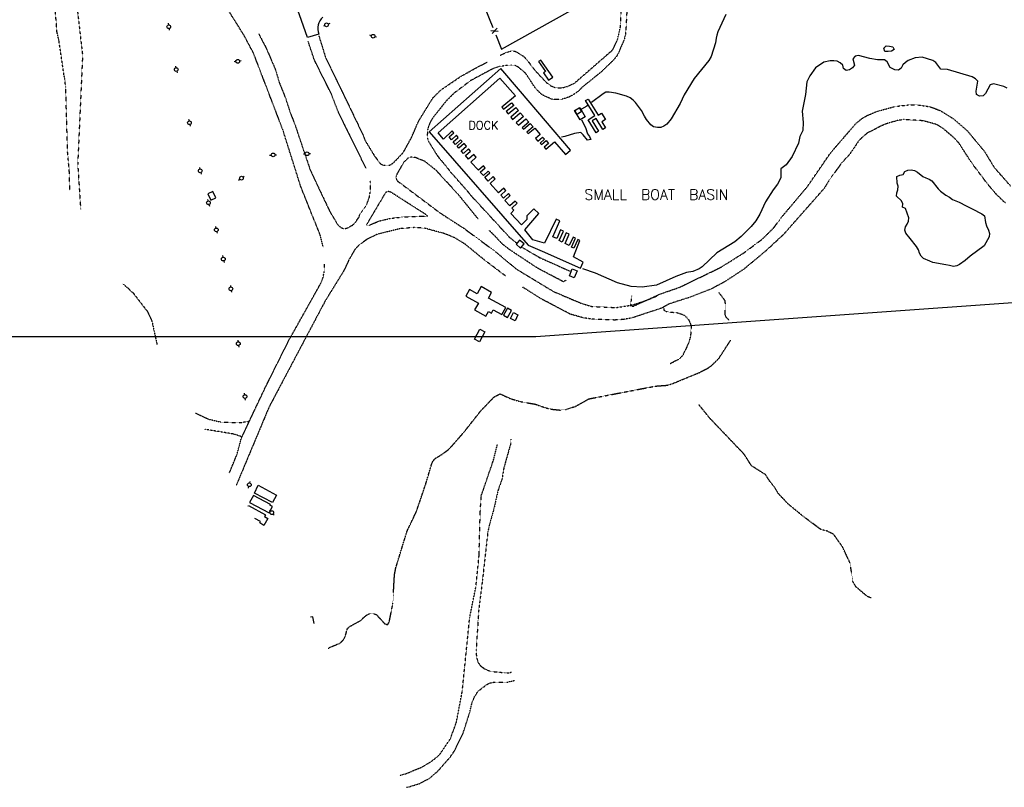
# Model space of a CAD drawing. Header units: feet. Extents: x 0 to 208040, y 0 to 211214.
# Tile 2 of 71: x 193364 to 195752, y 187718 to 189579. Entities that reach past the tile are written whole.
import ezdxf
from ezdxf.enums import TextEntityAlignment as Align

# ---------------------------------------------------------------- set-up
doc = ezdxf.new("R2010")
doc.units = ezdxf.units.FT
doc.header["$LTSCALE"] = 0.5
doc.header["$MEASUREMENT"] = 0
doc.header["$XCLIPFRAME"] = 0
doc.linetypes.add('HIDDEN2', pattern=[0.1875, 0.125, -0.0625])
doc.linetypes.add('PHANTOM2', pattern=[1.25, 0.625, -0.125, 0.125, -0.125, 0.125, -0.125])
doc.layers.get('0').update_dxf_attribs({"linetype": 'CONTINUOUS'})
for name, color, linetype in [('COAST', 5, 'CONTINUOUS'), ('DOCK-SEAWALL', 11, 'CONTINUOUS'), ('DOCK-T', 11, 'CONTINUOUS'), ('FENCE', 11, 'CONTINUOUS'), ('image', 7, 'CONTINUOUS'), ('LAKE', 11, 'CONTINUOUS'), ('MA-BLDG', 11, 'CONTINUOUS'), ('MI-BLDG', 11, 'CONTINUOUS'), ('MISC-OBJECT', 11, 'CONTINUOUS'), ('R-DIRT', 11, 'HIDDEN2'), ('R-PAVED', 11, 'CONTINUOUS'), ('STREAM', 11, 'PHANTOM2')]:
    doc.layers.add(name, color=color, linetype=linetype)
doc.styles.add('NOTES', font='ROMANS')
picture_1 = doc.add_image_def('image1.jpg', size_in_pixel=(2000, 2400))

# ---------------------------------------------------------------- blocks, each defined once
blk = doc.blocks.new('FENCTICK', base_point=(196004.4, 202230.9))
for p, q in [((196000.4, 202222.9), (196008.4, 202238.9)), ((196008.4, 202222.9), (196000.4, 202238.9))]:
    blk.add_line(p, q)
blk = doc.blocks.new('ELECPOLE')
for p, q in [((-8.5, 0), (-4.5, 0)), ((4.5, 0), (8.5, 0))]:
    blk.add_line(p, q)
blk.add_circle((0, 0), 4.5)

msp = doc.modelspace()

# ---------------------------------------------------------------- linework, layer by layer
at = {"layer": 'COAST'}
for points, elevation in [([(195076.6, 189591.5), (195057, 189549.1), (195054.5, 189541.4), (195053, 189533.5), (195052, 189522.3), (195041.4, 189489.5), (195035.5, 189480), (195000, 189435.8), (194976, 189396), (194965.8, 189375), (194943.7, 189338), (194933.4, 189325.1), (194926.6, 189320.4), (194918.8, 189317.4), (194910.9, 189317), (194901.6, 189319), (194895, 189323.8), (194884.3, 189336.9), (194879.4, 189344.3), (194872.3, 189358.8), (194857.7, 189378.2), (194851.7, 189383.7), (194844.8, 189388.8), (194835.9, 189393.1), (194809.7, 189400.7), (194793.8, 189403.1), (194785.9, 189403.2), (194778.9, 189399.1), (194750.6, 189377.7)], 5.5), ([(195758.8, 189412.7), (195751.1, 189416.8), (195726.2, 189422.7), (195718, 189421), (195706.7, 189399.3), (195700.6, 189394.1), (195692.2, 189393.4), (195685, 189396.9), (195684.1, 189405.1), (195688.2, 189429.3), (195682.2, 189434.9), (195674, 189439.7), (195614.5, 189457.6), (195598.2, 189458.7), (195586.1, 189474.5), (195579, 189479.3), (195552.6, 189487.7), (195536.3, 189486.4), (195518.9, 189479.3), (195512.1, 189474.9), (195506.3, 189468.9), (195501.7, 189461), (195495.2, 189455.8), (195486.8, 189457), (195475, 189462.8), (195468.1, 189476.3), (195461.5, 189481.1), (195444.9, 189481.1), (195425.6, 189484.4), (195398.4, 189491.8), (195390.2, 189489.8), (195384.7, 189484), (195388.4, 189468.4), (195383.6, 189461.8), (195376.3, 189457.4), (195368.3, 189455.2), (195362.2, 189460.4), (195360.3, 189468.2), (195354.2, 189474), (195346.6, 189478), (195338.5, 189478.9), (195330.1, 189479.1), (195314.4, 189475.4), (195294, 189461.9), (195280.5, 189442.4), (195272.9, 189427.8), (195270.1, 189397.4), (195261.6, 189356.6), (195264.5, 189329.7), (195263.5, 189310.1), (195256.2, 189295.2), (195252.6, 189279.3), (195237.4, 189247.3), (195222.9, 189226.4), (195209.9, 189216.6), (195209.9, 189195.3), (195201.8, 189179.9), (195191.1, 189165.7), (195173.2, 189136.9), (195159.1, 189106.9), (195149.1, 189090.9), (195138.2, 189076.9), (195114.2, 189052.6), (195098.9, 189040.3), (195054.5, 189013), (195019.2, 188979.5), (195012.4, 188974.9), (194996.9, 188968.5), (194981, 188965.6), (194955.8, 188956.1), (194908.6, 188934.8), (194873.7, 188930.2), (194847.3, 188932), (194814.1, 188940.7), (194760.3, 188963.8), (194729.9, 188974.7)], 5.8), ([(194743.3, 189372.2), (194739.4, 189369.2), (194726.8, 189361.7)], 5.5), ([(194726.2, 189336), (194736.1, 189317.4), (194741.3, 189301.9), (194745.7, 189295.1), (194749.1, 189287.9), (194741.1, 189286.7), (194731, 189299.5), (194725.2, 189305.1), (194709.3, 189302.7), (194686.4, 189295.1), (194678.2, 189294)], 5.5)]:
    msp.add_lwpolyline(points, dxfattribs=dict(at, elevation=elevation))
at = {"layer": 'COAST', "elevation": 6.6}
msp.add_lwpolyline([(195485.3, 189506.4), (195478.5, 189502), (195470.6, 189501.1), (195462.7, 189501.8), (195459.7, 189509.3), (195465.5, 189514.8), (195473.6, 189514.6), (195481.4, 189512.4)], close=True, dxfattribs=at)
at = {"layer": 'DOCK-SEAWALL'}
msp.add_lwpolyline([(194578.3, 189404.1), (194530.7, 189460), (194357.1, 189306.3), (194597.4, 189031.9), (194631.2, 189017.4), (194724.4, 188976), (194730.6, 188991.1), (194706.9, 189003.8), (194722.3, 189043.6), (194717.9, 189045.6), (194708.4, 189024.5), (194702.5, 189027.1), (194712.3, 189048.9), (194706.1, 189051.7), (194696.8, 189031.1), (194686.8, 189035.6), (194697, 189058.3), (194689.7, 189061.5), (194679.8, 189039.5), (194672.2, 189042.9), (194682.7, 189066.2), (194675.9, 189069.3), (194666.4, 189048.2), (194656.9, 189052.5), (194674.1, 189090.7), (194665.3, 189094.6), (194636.8, 189037), (194608.9, 189044.7), (194588.8, 189069.2), (194623.2, 189108.4), (194610.7, 189119.7), (194593.8, 189102.7), (194593.8, 189094.1), (194580.8, 189081.4), (194555.1, 189108.6), (194562.2, 189116.6), (194557.5, 189121.9), (194570.2, 189133.4), (194565.5, 189138.6), (194552.7, 189127), (194540.6, 189140.4), (194553.6, 189152.2), (194549.4, 189156.8), (194537.2, 189145.8), (194530.7, 189153), (194543.2, 189164.3), (194538, 189170.1), (194525.3, 189158.6), (194504.9, 189181.1), (194517.5, 189192.4), (194512.4, 189198.1), (194500.5, 189187.4), (194492.3, 189196.4), (194504.3, 189207.2), (194500.5, 189211.4), (194488.6, 189200.7), (194481, 189209.1), (194492.9, 189219.8), (194488.7, 189224.5), (194476.4, 189213.4), (194458.2, 189233.5), (194471.1, 189245.2), (194465.1, 189251.9), (194452.6, 189240.5), (194444.9, 189249.1), (194457.1, 189260.1), (194452.2, 189265.5), (194440, 189254.4), (194434.6, 189260.4), (194447.5, 189272.1), (194441.8, 189278.4), (194429.2, 189267.1), (194424.8, 189272), (194437.4, 189283.3), (194433.5, 189287.6), (194420.9, 189276.2), (194415.6, 189282.1), (194427.8, 189293.2), (194423.1, 189298.4), (194411.3, 189287.7), (194405.5, 189294.2), (194416.9, 189304.5), (194412.7, 189309.1), (194392.2, 189289.2), (194379.2, 189304.5), (194528.8, 189436.5), (194566.4, 189393.9), (194533.4, 189366.8), (194537.4, 189361.5), (194557.1, 189376.9), (194562.2, 189370.9), (194543.7, 189355.6), (194548.5, 189350.1), (194567, 189366), (194573.8, 189358.1), (194555.1, 189342), (194559.4, 189337), (194578.1, 189353.1), (194586.1, 189343.8), (194568.4, 189328.5), (194573.5, 189322.5), (194591.9, 189338.2), (194599.1, 189329.9), (194582.9, 189316.5), (194585.8, 189312.9), (194602.1, 189326.7), (194609, 189318.8), (194594.4, 189305.8), (194597.4, 189302.3), (194613.4, 189315.3), (194626.1, 189300.4), (194614.7, 189290.5), (194620.5, 189283.8), (194632.3, 189294), (194636.8, 189288.8), (194626, 189279.5), (194629.5, 189275.6), (194640.8, 189285.3), (194646.8, 189278.4), (194636.2, 189269.3), (194640.4, 189264.3), (194661.5, 189282.4), (194687.9, 189251.8), (194700.2, 189262.4), (194578.3, 189404.1)], close=True, dxfattribs=at)
for points, elevation in [([(194742.7, 189386), (194767, 189346.9), (194775.1, 189351.9), (194784.5, 189336.7), (194775.7, 189331.1), (194784.7, 189316.6), (194778.4, 189312.7), (194762, 189339), (194752.6, 189333.1), (194768.1, 189308.2), (194761.9, 189304.4), (194742.5, 189335.7), (194759.1, 189346), (194736.6, 189382.3)], 10), ([(194723.3, 189335.7), (194709.9, 189358.1), (194722.2, 189365.5), (194735.7, 189343.1)], 8.7)]:
    msp.add_lwpolyline(points, close=True, dxfattribs=dict(at, elevation=elevation))
at = {"layer": 'FENCE', "elevation": 16}
for points in [[(194460.9, 189686.1), (194511.5, 189559.5)], [(194518.5, 189542), (194532.3, 189507.2), (194700.6, 189600.7)]]:
    msp.add_lwpolyline(points, dxfattribs=at)
at = {"layer": 'LAKE', "elevation": 42.5}
msp.add_lwpolyline([(195512.4, 189120.7), (195505.2, 189123.9), (195505.6, 189132), (195502.6, 189139.5), (195491, 189150.6), (195491.2, 189158.5), (195493.9, 189166.2), (195494.3, 189174.6), (195492.6, 189182.6), (195491.5, 189198.6), (195499.1, 189201.9), (195507, 189203.4), (195510.8, 189210.6), (195518.3, 189214.1), (195526.2, 189214.3), (195534.2, 189212.6), (195541.4, 189208.8), (195554.3, 189198.2), (195561.5, 189195), (195569.7, 189192.2), (195576.6, 189187.9), (195592, 189168.8), (195597.5, 189163), (195603.8, 189157.7), (195610.6, 189152.9), (195618.8, 189148.3), (195626.7, 189142.9), (195642.9, 189135.8), (195659.3, 189126.9), (195674.4, 189120.1), (195697.7, 189108), (195704.3, 189102.7), (195706.9, 189086.5), (195708.9, 189078.5), (195713.9, 189068), (195716.4, 189060.6), (195715.5, 189052.5), (195703.1, 189030.2), (195669.6, 189005.1), (195657.5, 188994.4), (195643.7, 188985.3), (195636.7, 188981.5), (195628.5, 188980.6), (195618.9, 188982.3), (195610.6, 188984.6), (195579.1, 188990.3), (195571.3, 188992.8), (195555.9, 188999.6), (195550.1, 189005.1), (195546.5, 189012.7), (195544, 189020.4), (195539.2, 189028.8), (195523.9, 189048.4), (195513.2, 189060.8), (195510.7, 189068.5), (195512.1, 189076.3), (195516.9, 189082.6), (195519.9, 189090.1), (195520.3, 189098.2)], close=True, dxfattribs=at)
at = {"layer": 'MA-BLDG', "elevation": 30.2}
msp.add_lwpolyline([(194078, 188114.9), (194075.1, 188130.9), (194069.6, 188129.9)], dxfattribs=at)
at = {"layer": 'MI-BLDG'}
for points in [[(194622.6, 189477), (194639.5, 189452.6), (194634.8, 189449.4), (194646.9, 189431.8), (194657.1, 189438.9), (194628.1, 189480.8)], [(194716.1, 188969.4), (194709, 188952.9), (194697.2, 188958), (194704.3, 188974.5)], [(194508.6, 188917.5), (194483.3, 188931.4), (194473.8, 188914.2), (194454.7, 188924.7), (194445.8, 188908.4), (194476.4, 188891.6), (194467.2, 188874.9), (194494.6, 188859.8), (194501, 188871.4), (194508.1, 188867.4), (194512.4, 188875.2), (194533.4, 188863.7), (194542.7, 188880.6), (194500.9, 188903.5)], [(194572.4, 188863.4), (194565.4, 188848.8), (194554.7, 188853.9), (194561.8, 188868.5)], [(193921.6, 188407.8), (193969, 188382.7), (193977.1, 188398), (193970.9, 188401.3), (193972, 188403.5), (193930.8, 188425.3)]]:
    msp.add_lwpolyline(points, close=True, dxfattribs=at)
for points, elevation in [([(194726.9, 189355.8), (194715.8, 189349), (194710.2, 189358.1), (194721.3, 189364.9)], 19.4), ([(193820.6, 189156.4), (193827.6, 189141.4), (193839.6, 189147), (193832.6, 189162)], 26), ([(194576.6, 189044.3), (194568, 189034.6), (194578.8, 189025), (194587.4, 189034.8)], 17.1), ([(194547.5, 188856.5), (194556.9, 188873.3), (194546.9, 188878.9), (194537.5, 188862.1)], 22.8), ([(194491.9, 188821.5), (194479, 188797.8), (194467.2, 188804.3), (194480.2, 188828)], 35.7), ([(193933.3, 188430.9), (193942.4, 188449.8), (193987, 188426.2), (193977.4, 188408.4)], 26)]:
    msp.add_lwpolyline(points, close=True, dxfattribs=dict(at, elevation=elevation))
msp.add_lwpolyline([(193917.9, 188399), (193918.9, 188400.7), (193959.9, 188378.1), (193957.6, 188374), (193965.6, 188369.6), (193956.3, 188352.7), (193946.1, 188358.4), (193948.1, 188362.1), (193934.4, 188369.6)], dxfattribs=at)
at = {"layer": 'R-DIRT'}
for points, elevation in [([(194100.3, 189027.2), (194092.8, 189056.7), (194045.8, 189173.8), (194001.9, 189312.7), (193930.8, 189498.2), (193907.7, 189541.3), (193841.9, 189645.9), (193786, 189726.6), (193732.6, 189837.7), (193696.9, 189930.3), (193583.8, 190200.8), (193466.4, 190454.4), (193412.8, 190626.9), (193404.3, 190644.9), (193398.4, 190653.1), (193387.7, 190654.6), (193379.8, 190654), (193372.3, 190650.9), (193364.8, 190644.2), (193348.4, 190613.5)], 70), ([(193485.7, 189165.3), (193484.3, 189211.7), (193480.1, 189258.9), (193475.6, 189415.1), (193473.2, 189435.9), (193471.5, 189443.9), (193459.1, 189528.3), (193454.5, 189548.5), (193444.2, 189681.8), (193431.1, 189784.4), (193426, 189846.8), (193410.6, 189912.7), (193378.5, 189992), (193363.3, 190020.6)], 70), ([(194529.7, 189492.2), (194542.4, 189498.8), (194557.9, 189503.1), (194566, 189502.1), (194584.8, 189490.5), (194593.4, 189482.4), (194612.9, 189456.5), (194641.1, 189426.5), (194650.4, 189419.5), (194663, 189413.9), (194679, 189413.4), (194693.4, 189417.2), (194710.1, 189425), (194802.2, 189505.3), (194813.6, 189528.2), (194821.3, 189562.2), (194823, 189608.8), (194818.2, 189634.5), (194801.4, 189677.6), (194775, 189760.9), (194760.6, 189832.5)], 15), ([(193497.7, 189713.5), (193498.9, 189704.6), (193503.7, 189603), (193516.4, 189492.1), (193504.6, 189228.8), (193511.7, 189119.3)], 100), ([(194837.3, 189616), (194834, 189549.5), (194832.8, 189541.4), (194830.2, 189530.8), (194816, 189497.6), (194812, 189490.4), (194805.8, 189482.6), (194776.6, 189453.8), (194729, 189415.4), (194717.4, 189403.9), (194703.6, 189394.6), (194696.3, 189391), (194686.2, 189387.6), (194678.2, 189385.6), (194670, 189384.9), (194661.6, 189385.1), (194653.5, 189386.3), (194636.6, 189393.4), (194629.9, 189397.7), (194617.4, 189409.8), (194612, 189416.7), (194593.4, 189445.4), (194587.7, 189451.5), (194572, 189464.6), (194564.8, 189468.1), (194556.5, 189468.5), (194548.3, 189468.1), (194528.2, 189464.9), (194519.9, 189462.9), (194512.5, 189460.1), (194458, 189431), (194418.7, 189401.4), (194400, 189383.4), (194366.4, 189341.2), (194362.2, 189334.6), (194358.4, 189326.9), (194355.1, 189318.6), (194353.1, 189310.9), (194352.2, 189292.5), (194354.7, 189284.8), (194375.7, 189250.7), (194381.6, 189242.8), (194398.5, 189223), (194408.6, 189209.7), (194449.9, 189163), (194454.6, 189156.5), (194550.9, 189052), (194570.4, 189036.1)], 15), ([(193943.4, 189544.6), (193962.3, 189508.5), (193984.5, 189456.7), (193993.2, 189426.9), (194009.4, 189386.4), (194020.1, 189353.1), (194032.3, 189322), (194068, 189215.5), (194115.1, 189115.3), (194135, 189082), (194141.3, 189076.2), (194149, 189072.1), (194157.5, 189073), (194172, 189081), (194177.8, 189087), (194187.1, 189100.2), (194189.6, 189108), (194205.4, 189129.8), (194212.1, 189148.1), (194214.7, 189163.7), (194215.1, 189182.9), (194213.7, 189188.6)], 15), ([(194204, 189218.5), (194136.6, 189355.3), (194118.6, 189401.6), (194079.1, 189479.9), (194063.5, 189526.6)], 15), ([(194089.4, 189539.8), (194105.7, 189487.3), (194195.6, 189301.2), (194202.7, 189284), (194224.1, 189248.9), (194238.9, 189229.2), (194246.3, 189225.7), (194262.3, 189226.3), (194269.4, 189230.6), (194292.6, 189254.7), (194297.2, 189261.6), (194314.5, 189293.3), (194331.9, 189333.4), (194366.4, 189389.2), (194386, 189408.5), (194433.8, 189441.1), (194471.9, 189462.4), (194497.9, 189475.8)], 15), ([(194848, 188909.4), (194845.5, 188884.3), (194853.3, 188884.4), (194916.2, 188913.1), (194965.6, 188930.4), (195065.9, 188979.1), (195120.7, 189013.5), (195167, 189048), (195193.2, 189074.3), (195210.6, 189098.1), (195274.8, 189174.3), (195330.4, 189255.3), (195391.9, 189326.4), (195405.6, 189338.1), (195420.5, 189346.8), (195443.6, 189356.4), (195486.7, 189368.2), (195520, 189372.1), (195544.6, 189371.7), (195573, 189367.4), (195597.8, 189357.8), (195628.1, 189338.8), (195662.1, 189309.5), (195703.8, 189259.4), (195727.6, 189220.2), (195767.2, 189175.5)], 8.4), ([(195755.4, 189133.5), (195734.1, 189153.7), (195712.7, 189178.7), (195672.8, 189231.8), (195642.8, 189278.4), (195632, 189290.5), (195603.1, 189315.3), (195588, 189324.4), (195555.9, 189333.4), (195509.5, 189336.4), (195493.7, 189334.3), (195469.2, 189327.3), (195454.2, 189321.2), (195418.4, 189302.8), (195400.2, 189286.6), (195376.7, 189251.8), (195357.6, 189231.4), (195326.9, 189188.8), (195315, 189169.4), (195216.3, 189057.6), (195174.2, 189018.5), (195120.3, 188973.6), (195072.8, 188942.5), (195040.2, 188925.2), (194987.5, 188904.9), (194940, 188889.7), (194926, 188882.2), (194926.1, 188874.3), (194935.1, 188870.2), (194960, 188868.2), (194975.2, 188862.5), (194981.5, 188857.4), (194986.4, 188850.9), (194992.8, 188836.4), (194991.1, 188811.8), (194986.6, 188795.2), (194972.3, 188765.4), (194967.2, 188759.1), (194960.7, 188754.2), (194941.3, 188744.1)], 106.5), ([(194476.2, 189095.5), (194474.5, 189097.2), (194428, 189154.6), (194374.1, 189213.2), (194346.8, 189235), (194323.6, 189244.3), (194315.3, 189245.5), (194307.3, 189244.3), (194295.2, 189232.8), (194278.6, 189203.9), (194276.4, 189195.9), (194279.1, 189188.4), (194382, 189111.2), (194441.3, 189072.8), (194516.1, 189017.7), (194568.8, 188973.9), (194658.6, 188919.7), (194725, 188891.5), (194751.4, 188883.4), (194810.9, 188880.7), (194849.2, 188886.7), (194880.5, 188897), (194910.7, 188909.2)], 10), ([(194542.5, 188957.2), (194493.9, 188993.9), (194443.9, 189034.6), (194419.4, 189049.7), (194393.7, 189060.2), (194344.7, 189073.3), (194321.4, 189074.5), (194288.5, 189072.4), (194231.8, 189058.4), (194208.2, 189047.4), (194187.8, 189032.9), (194178.4, 189023.7), (194162.7, 188997.1), (194149.5, 188968.9), (194104.4, 188896), (193968.8, 188639.7), (193889.2, 188449.9)], 23.4), ([(194689.6, 188947), (194682.6, 188943.2), (194619.6, 188976.4), (194551.5, 189021.5), (194536.3, 189033.5), (194503.6, 189067.2)], 10), ([(194581.2, 189027.7), (194624.6, 189002.2), (194698.3, 188969.2)], 15), ([(193872.5, 188479.5), (193891.2, 188524.8), (193901.5, 188563.5), (193963.6, 188694.9), (194018.9, 188804.8), (194094.5, 188939.8), (194099.6, 188952.9), (194103.1, 188970.6), (194103.4, 188985.8)], 70), ([(193613.9, 188938.1), (193620.5, 188933.2), (193639.8, 188915.2), (193673.6, 188871.3), (193684.3, 188848.7), (193696.4, 188794), (193696.8, 188791)], 100), ([(194928.1, 188883.4), (194921.1, 188879.3), (194848.8, 188855.5), (194827.3, 188851.6), (194807.3, 188850.4), (194752, 188852.6), (194730.9, 188855.7), (194699.5, 188864.6), (194629.4, 188901.4), (194584.2, 188929.9)], 15), ([(193790.4, 188625), (193821.4, 188610.4), (193851.7, 188603.2), (193897.9, 188601.7), (193921.1, 188605.3)], 100), ([(193904.1, 188567), (193904.1, 188567), (193882.1, 188574.1), (193814.1, 188585.3), (193812.6, 188585.7)], 70), ([(194285.8, 187746.5), (194301.1, 187750.8), (194340, 187767), (194361.6, 187779.9), (194377.5, 187792.3), (194383.3, 187798), (194408.7, 187835.4), (194422.9, 187874.1), (194437.4, 187949.8), (194455.4, 188128.8), (194470.6, 188203.9), (194478.2, 188279.2), (194480.9, 188382), (194483.5, 188424.4), (194513.4, 188511.5), (194522.6, 188548.6)], 71.9), ([(194555.5, 188561.7), (194555.5, 188561.7), (194555.4, 188553), (194538.2, 188492.1), (194533.8, 188465.6), (194523.7, 188435.9), (194514.3, 188394), (194501.5, 188347.4), (194499.3, 188335.9), (194486.3, 188219.5), (194477.3, 188147.9), (194470.9, 188049), (194471.4, 188039), (194472.8, 188029.2), (194475.6, 188020.9), (194480.9, 188012.8), (194490.1, 188006), (194498.5, 188001.4), (194507.6, 187998.6), (194541.5, 187995.4), (194549.9, 187995.2), (194557.6, 187997.2)], 17.1), ([(194302.1, 187717.6), (194307.4, 187718.5), (194333.5, 187726.7), (194358.1, 187739.6), (194378.6, 187757.3), (194408.1, 187790.8), (194418, 187805.2), (194439.6, 187848.8), (194455.4, 187898.7), (194461, 187922.1), (194467, 187937), (194476.1, 187950.8), (194496.8, 187966.6), (194504.3, 187970.4), (194512.3, 187972.1), (194546.7, 187972.5), (194565.3, 187977.1)], 74.5)]:
    msp.add_lwpolyline(points, dxfattribs=dict(at, elevation=elevation))
at = {"layer": 'R-DIRT', "elevation": 15}
msp.add_lwpolyline([(194354, 189101.5), (194354, 189101.5), (194347.7, 189107.1), (194266.7, 189158.8), (194259.5, 189162.1), (194251.8, 189160.3), (194204.6, 189080.7), (194213, 189080.6), (194221, 189084.6), (194237.1, 189090.9), (194263.4, 189097), (194291.9, 189100.3), (194337.5, 189102.3)], close=True, dxfattribs=at)
at = {"layer": 'R-PAVED', "elevation": 14.1}
msp.add_lwpolyline([(194098.9, 189585, 0.310003), (194089.5, 189543.5), (194062.3, 189535.1), (194023.8, 189643.3, -0.04955), (193994.1, 189767.2), (193971.2, 189895.9, 0.027983), (193957.3, 189956.3), (193904.9, 190156.2), (193875.6, 190271.9), (193869.9, 190295, 0.405337), (193846.5, 190312.4)], format="xyb", dxfattribs=at)
at = {"layer": 'STREAM'}
for points, elevation in [([(195084.6, 188849.8), (195078.3, 188856.1), (195074.7, 188863.4), (195075.8, 188889.9), (195074.6, 188897.8), (195060, 188916.9)], 8.2), ([(194112.1, 188054.6), (194116.9, 188057.2), (194142.1, 188067.8), (194149.6, 188076.1), (194153.6, 188083.7), (194158.7, 188102.1), (194164.5, 188107.6), (194190.1, 188121.6), (194203.9, 188134.1), (194212.2, 188138.4), (194221.4, 188139.3), (194229.4, 188136), (194248.6, 188114.8), (194256.1, 188111.8), (194260.3, 188118.4), (194269, 188162.4), (194273, 188233.1), (194276.2, 188249.5), (194303.4, 188338.2), (194326.2, 188386.2), (194348.6, 188452.1), (194363.3, 188501.8), (194366.8, 188509), (194372.7, 188515.5), (194388.6, 188525), (194405.8, 188537.8), (194442.2, 188579.4), (194481.4, 188629.2), (194515.2, 188664.6), (194529.4, 188671.5), (194554.1, 188660), (194578.4, 188652.8), (194613.8, 188646.6), (194641.7, 188637.1), (194655.2, 188634.1), (194675.3, 188632.1), (194688, 188633.6), (194711.8, 188641.1), (194744.7, 188659.4), (194905.6, 188690.2), (194934.6, 188692.4), (194945.5, 188695.6), (195011.4, 188722.6), (195033.5, 188734.1), (195043.6, 188741.2), (195059.9, 188757.5), (195088.5, 188801.8)], 26), ([(195429.4, 188176.7), (195420.1, 188180.1), (195392.1, 188203.8), (195384.1, 188218), (195381.4, 188240.8), (195377.6, 188262.4), (195359.8, 188300.3), (195338.2, 188330.8), (195323.1, 188338.5), (195307.7, 188342.3), (195263.3, 188375.2), (195227.8, 188404.5), (195203.8, 188430), (195196.5, 188442.5), (195183, 188460), (195172.9, 188475.5), (195138.9, 188497.2), (195121.2, 188525), (195038.1, 188612), (195011.3, 188645.1)], 245)]:
    msp.add_lwpolyline(points, dxfattribs=dict(at, elevation=elevation))

# ---------------------------------------------------------------- block references
at = {"layer": 'FENCE', "rotation": 291.7744629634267}
msp.add_blockref('FENCTICK', (194515.8, 189551.7), dxfattribs=at)
at = {"layer": 'MISC-OBJECT'}
for p, rotation in [((193725.4, 189561.5), 280.0683), ((194108.3, 189566.1), 204.8089), ((194221.2, 189538.5), 165.2441), ((193892.7, 189477.6), 187.4754), ((193743.7, 189457.6), 284.2725), ((193775.6, 189328.8), 282.4463), ((193978.6, 189250.7), 2.2588), ((194060.9, 189253.6), 3.9249), ((193801.8, 189212.1), 284.5641000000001), ((193901.7, 189194.4), 36.70489999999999), ((193821.8, 189134.8), 286.22), ((193840.9, 189069), 283.6488), ((193857.8, 188998.3), 284.0483), ((193876.2, 188926.1), 277.95), ((193894.2, 188793.1), 277.3227), ((193910.4, 188664.8), 97.33169999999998), ((193920.9, 188451.1), 75.5703), ((193975.4, 188383.5), 312.4432)]:
    msp.add_blockref('ELECPOLE', p, dxfattribs=dict(at, rotation=rotation))

# ---------------------------------------------------------------- texts
at = {"layer": 'DOCK-T', "style": 'NOTES'}
for s, height, p in [('DOCK', 20, (194488.7, 189322.6, 18.9)), ('SMALL  BOAT  BASIN', 25, (194908.3, 189154.5, 18.9))]:
    msp.add_text(s, height=height, dxfattribs=at).set_placement(p, align=Align.MIDDLE)

# ---------------------------------------------------------------- pictures from other files: only their frames are drawn
at = {"layer": 'image'}
image = msp.add_image(picture_1, insert=(189577.4, 187001.2), size_in_units=(14997.8, 17997.4), rotation=0.6, dxfattribs=at)
image.set_boundary_path([(132.996, 330.714), (430.192, 24.765), (1020.87, 15.748), (1441.694, 2.418), (1679.783, 17.58), (1693.604, 9.457), (1619.806, 230.729), (1548.014, 470.558), (1535.763, 774.424), (1569.421, 992.353), (1639.473, 1205.262), (1591.986, 1384.6), (1519.706, 1505.468), (1523.142, 1667.603), (1504.677, 1730.756), (1672.9, 1884.48), (1821.97, 1931.65), (1498.085, 2118.297), (960.466, 2148.074), (673.895, 2165.344), (458.475, 2163.088), (240.59, 2160.806), (87.062, 2055.378), (143.158, 1779.843), (140.638, 1536.635), (138.25, 1280.692), (130.08, 1093.17), (219.456, 785.044), (141.38, 497.97), (132.996, 330.714)])
image.dxf.flags = 15

doc.saveas('drawing.dxf')
